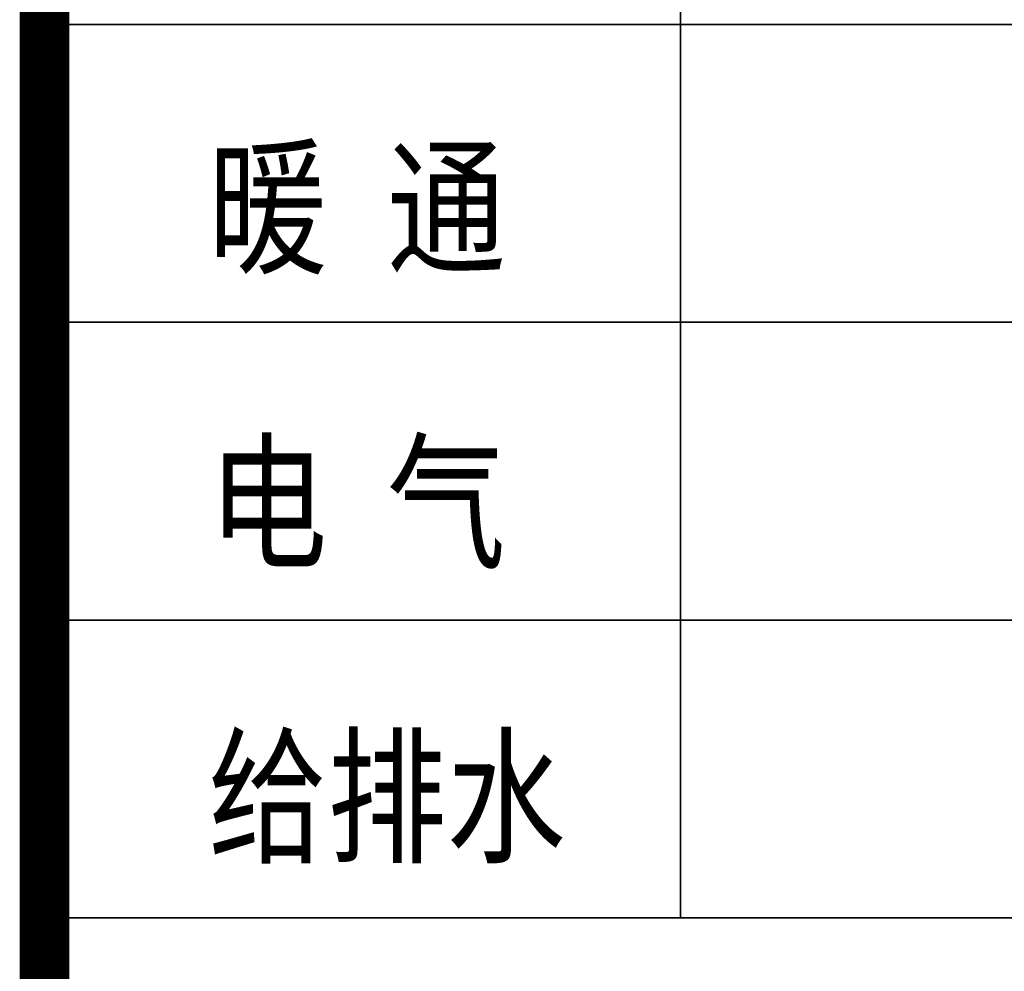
# Model space of a CAD drawing. Header units: millimetres. Extents: x 500457 to 783861, y -293374 to -162131.
# Tile 19 of 116: x 650344 to 653321, y -243652 to -240776. Entities that reach past the tile are written whole.
import ezdxf

# ---------------------------------------------------------------- set-up
doc = ezdxf.new("R2010")
doc.units = ezdxf.units.MM
doc.header["$LTSCALE"] = 1000
doc.layers.add('WALL', color=255, linetype='Continuous')
doc.layers.add('图框', color=4, linetype='Continuous', lineweight=35)
doc.styles.add('-黑体', font='simhei.ttf', dxfattribs={"width": 0.8})

# ---------------------------------------------------------------- blocks, each defined once
blk = doc.blocks.new('A$C3da97e60')
at = {"layer": '图框', "const_width": 150}
blk.add_lwpolyline([(-7472.7, 87600), (-7472.7, 1500)], dxfattribs=at)
blk = doc.blocks.new('A$C57a0c051')
at = {"layer": '图框', "linetype": 'Continuous'}
blk.add_line((1950, -27300), (1950, -20100), dxfattribs=at)
at = {"layer": '图框', "color": 4}
for p, q in [((0, -24600), (6000, -24600)), ((0, -25500), (6000, -25500)), ((0, -26400), (6000, -26400)), ((0, -27300), (6000, -27300))]:
    blk.add_line(p, q, dxfattribs=at)
at = {"layer": '图框', "style": '-黑体', "width": 0.8}
for s, p in [('暖 通', (522.1, -25318.4)), ('电 气', (522.1, -26209.4)), ('给排水', (522.1, -27098.9))]:
    blk.add_text(s, height=330, dxfattribs=at).set_placement(p)

msp = doc.modelspace()

# ---------------------------------------------------------------- block references
at = {"layer": 'WALL', "color": 0}
for name, p in [('A$C3da97e60', (657892, -259240.7)), ('A$C57a0c051', (650392, -216190.7))]:
    msp.add_blockref(name, p, dxfattribs=at)

doc.saveas('drawing.dxf')
